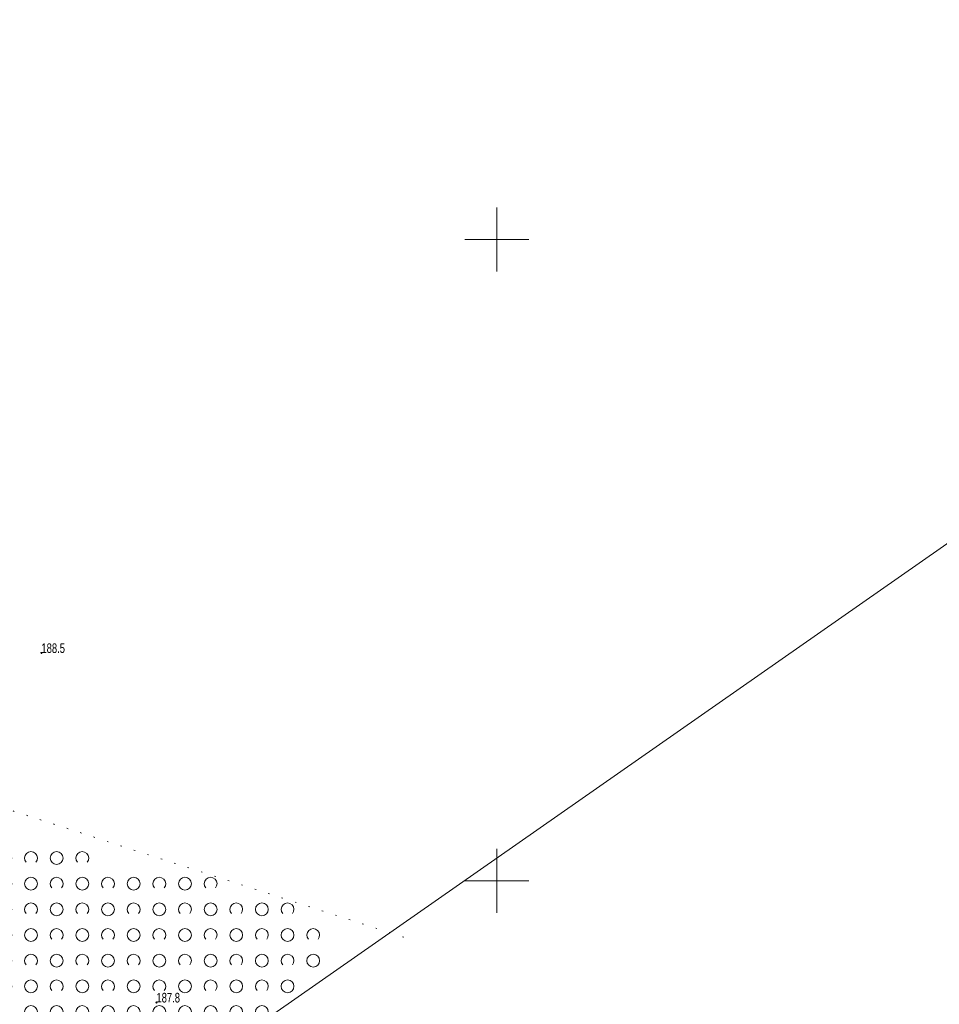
# Model space of a CAD drawing. Header units: millimetres. Extents: x 1024 to 29474, y -14562 to 6512.
# Tile 48 of 83: x 21680 to 21752, y 3005 to 3082. Entities that reach past the tile are written whole.
import ezdxf

# ---------------------------------------------------------------- set-up
doc = ezdxf.new("R2010")
doc.units = ezdxf.units.MM
for name, pattern in [('1', [0]), ('2_14', [1, 0, -1]), ('2_OTZK', [1.5, 1, -0.5]), ('EGDE', [0])]:
    doc.linetypes.add(name, pattern=pattern)
for name, color, linetype, lineweight in [('D.O. Pobocze', 43, 'Continuous', 13), ('Dzialki', 7, 'EGDE', 18), ('OTR_T_1', 7, 'Continuous', 18), ('OTZ_L_1', 7, '2_OTZK', 18), ('Podzial_sekcyjny_krzyze', 7, '1', 18)]:
    doc.layers.add(name, color=color, linetype=linetype, lineweight=lineweight)
doc.styles.get("Standard").update_dxf_attribs({"font": 'arial.ttf'})

# ---------------------------------------------------------------- blocks, each defined once
blk = doc.blocks.new('2_OTRN')
at = {"linetype": 'Continuous'}
blk.add_circle((0, 0), 0.045, dxfattribs=at)
blk = doc.blocks.new('2_OTZK')
at = {"linetype": 'Continuous'}
for centre in [(-1, 1), (1, -1)]:
    blk.add_circle(centre, 0.5, dxfattribs=at)
for centre, start, end in [((1, 1), 318.59038, 221.40962), ((-1, -1), 318.70311, 221.29689)]:
    blk.add_arc(centre, 0.5, start, end, dxfattribs=at)
blk = doc.blocks.new('Wykno-Rudnik')
at = {"layer": 'Dzialki'}
blk.add_line((5947.192, 3284.142), (5526.342, 2990.122), dxfattribs=at)
at = {"layer": 'OTZ_L_1', "linetype": '2_14'}
blk.add_line((5514.902, 3023.902), (5557.542, 3010.132), dxfattribs=at)
at = {"layer": 'Podzial_sekcyjny_krzyze'}
for p, q in [((5564.122, 3062.242), (5564.122, 3067.242)), ((5561.622, 3064.742), (5566.622, 3064.742)), ((5564.122, 3012.242), (5564.122, 3017.242)), ((5561.622, 3014.742), (5566.622, 3014.742))]:
    blk.add_line(p, q, dxfattribs=at)
at = {"layer": 'OTR_T_1'}
for p in [(5528.627, 3032.503), (5537.592, 3005.252)]:
    blk.add_blockref('2_OTRN', p, dxfattribs=at)
at = {"layer": 'OTZ_L_1'}
for p in [(5526.812, 3015.512), (5530.812, 3015.512), (5528.812, 3013.512), (5532.812, 3013.512), (5536.812, 3013.512), (5540.812, 3013.512), (5526.812, 3011.512), (5530.812, 3011.512), (5534.812, 3011.512), (5538.812, 3011.512), (5542.812, 3011.512), (5546.812, 3011.512), (5528.812, 3009.512), (5532.812, 3009.512), (5536.812, 3009.512), (5540.812, 3009.512), (5544.812, 3009.512), (5548.812, 3009.512), (5526.812, 3007.512), (5530.812, 3007.512), (5534.812, 3007.512), (5538.812, 3007.512), (5542.812, 3007.512), (5546.812, 3007.512), (5528.812, 3005.512), (5532.812, 3005.512), (5536.812, 3005.512), (5540.812, 3005.512), (5544.812, 3005.512)]:
    blk.add_blockref('2_OTZK', p, dxfattribs=at)
at = {"layer": 'OTR_T_1', "lineweight": 9, "width": 0.7}
for s, p in [('188.5', (5528.627, 3032.503)), ('187.8', (5537.592, 3005.252))]:
    blk.add_text(s, height=0.75, dxfattribs=at).set_placement(p)

msp = doc.modelspace()

# ---------------------------------------------------------------- hatches: boundary and pattern name
at = {"layer": 'D.O. Pobocze'}
h = msp.add_hatch(dxfattribs=at)
h.set_pattern_fill('GRAVL1', color=256, scale=0.03, style=2)
h.set_pattern_definition([(228.0128, (12153.590734, 0.762), (-6.0959986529, -6.8580010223), [0.10251643, -10.149145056]), (184.9697, (12153.522154, 0.6858), (9.14400080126, 0.76199337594), [0.175921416, -17.41621485]), (132.5104, (12153.346894, 0.67056), (7.61999292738, -8.3820066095), [0.124044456, -12.280416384]), (267.2737, (12153.049714, 0.48006), (0.76199696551, 15.24000022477), [0.160201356, -15.859931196]), (292.8337, (12153.042094, 0.32004), (-3.81000754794, 9.14399726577), [0.15709011, -15.551942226]), (357.2737, (12153.103054, 0.17526), (-15.24000022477, 0.76199696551), [0.160201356, -15.859931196]), (37.6942, (12153.263074, 0.16764), (-9.90600559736, -7.61999268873), [0.2118581, -20.97393494]), (72.2553, (12153.430714, 0.29718), (5.33400820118, 16.763997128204), [0.200015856, -19.8015766]), (121.4296, (12153.491674, 0.48768), (-6.09600627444, 9.90599621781), [0.1607439, -15.913663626]), (175.2364, (12153.407854, 0.62484), (8.3820007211, -0.7619935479), [0.183513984, -8.992181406]), (222.3974, (12153.224974, 0.64008), (-9.14400560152, -8.381993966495), [0.237323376, -23.49503175]), (138.8141, (12153.804094, 0.47244), (-5.33400224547, 4.57199795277), [0.08100136, -8.01916913]), (171.4692, (12153.743134, 0.52578), (9.90599869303, -1.52400602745), [0.154104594, -15.25639138]), (225, (12153.59073, 0.54864), (-1e-16, -0.762000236), [0.1077628, -0.969867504]), (203.1986, (12153.53739, 0.64008), (3.8099997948, 1.5240010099), [0.058032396, -5.74518663]), (291.8014, (12153.48405, 0.61722), (-0.7619999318, 2.286000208), [0.082069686, -4.021426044]), (30.9638, (12153.51453, 0.54102), (2.285998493, 1.5240018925), [0.1332959, -4.309889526]), (161.5651, (12153.62883, 0.6096), (1.524000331, -0.761998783), [0.09638614, -2.313269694]), (16.3895, (12153.042094, 0.61722), (7.62000167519, 2.28599444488), [0.1350264, -13.36764789]), (70.3462, (12153.171634, 0.65532), (-3.0479963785, -8.38200162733), [0.11327968, -11.214664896]), (293.1986, (12153.62883, 0.762), (-1.5240010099, 3.8099997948), [0.11606403, -5.687154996]), (343.6105, (12153.674554, 0.65532), (-7.62000167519, 2.28599444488), [0.1350264, -13.36764789]), (339.444, (12153.04209, 0.14478), (-3.81000140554, 1.5239969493), [0.13021056, -6.38032049]), (294.7751, (12153.164014, 0.09906), (-3.8099940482, 8.38200260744), [0.109101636, -10.801077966]), (66.8014, (12153.63645, 0), (1.5240010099, 3.8099997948), [0.11606403, -5.687154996]), (17.354, (12153.682174, 0.10668), (-9.90600153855, -3.04799581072), [0.12773482, -12.64571309]), (69.444, (12153.26307, 0), (-1.5239969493, -3.81000140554), [0.06510528, -6.44542577]), (101.3099, (12153.59073, 0), (-0.7619981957, 3.0480005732), [0.03885438, -3.8465981]), (165.9638, (12153.58311, 0.0381), (2.286000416, -0.7619985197), [0.15709011, -2.9847159]), (186.009, (12153.430714, 0.0762), (7.61999981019, 0.76199947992), [0.1455801, -14.412409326]), (303.6901, (12153.51453, 0.47244), (-0.762001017, 1.523999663), [0.109897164, -2.6375327]), (353.1572, (12153.575494, 0.381), (12.953999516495, -1.52400609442), [0.19186703, -18.994803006]), (60.9454, (12153.765994, 0.35814), (-3.0480000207, -5.33400029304), [0.07845247, -7.76681759]), (90, (12153.8041, 0.4267), (-0.762, 0.762), [0.04572, -0.71628]), (120.2564, (12153.415474, 0.09906), (3.04799610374, -5.33400187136), [0.10586009, -10.48018224]), (48.0128, (12153.362134, 0.1905), (6.0959986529, 6.8580010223), [0.205032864, -10.046628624]), (0, (12153.4993, 0.3429), (0.762, 0.762), [0.19812, -0.56388]), (325.3048, (12153.697414, 0.3429), (-7.61999562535, 5.3340065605), [0.12048287, -11.92779479]), (254.0546, (12153.79647, 0.27432), (-0.7619999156, -3.0480000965), [0.110948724, -5.436495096]), (207.646, (12153.765994, 0.16764), (-14.47799680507, -7.62000587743), [0.18064353, -17.88373919]), (175.4261, (12153.605974, 0.08382), (-9.90600042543, 0.761996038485), [0.19110884, -18.91975439])])
h.paths.add_polyline_path([(21595.052, 3068.501), (21595.525, 3067.76), (21628.74, 3068.373, -0.285927), (21648.935, 3056.308), (21648.96, 3056.26), (21653.744, 3047.399, -0.003632), (21654.236, 3046.472), (21655.08, 3046.472, 0.004969), (21654.404, 3047.755), (21649.62, 3056.616), (21649.601, 3056.651, 0.285927), (21628.726, 3069.123)])
h.paths.add_polyline_path([(21654.236, 3046.472, -0.051874), (21659.738, 3032.57), (21663.695, 3018.449, -0.012912), (21668.086, 3001.063), (21671.75, 2984.801), (21672.317, 2985.697), (21668.818, 3001.228, 0.012912), (21664.417, 3018.652), (21660.46, 3032.772, 0.050533), (21655.08, 3046.472)])
h.paths.add_polyline_path([(21659.548, 3046.472, -0.043881), (21664.312, 3033.851), (21668.269, 3019.731, -0.012912), (21672.72, 3002.107), (21675.995, 2987.571), (21676.891, 2987.004), (21673.452, 3002.272, 0.012912), (21668.991, 3019.933), (21665.034, 3034.054, 0.042719), (21660.38, 3046.472)])
h.paths.add_polyline_path([(21677.513, 2980.83), (21678.205, 2977.758, 0.016129), (21682.222, 2962.275), (21685.563, 2950.917), (21688.609, 2941.382), (21689.258, 2941.55), (21686.281, 2951.133), (21682.942, 2962.487, -0.016129), (21678.937, 2977.923), (21678.08, 2981.726)])
h.paths.add_polyline_path([(21659.548, 3046.472), (21660.38, 3046.472, 0.012766), (21658.584, 3050.012), (21654.06, 3058.391, -0.267667), (21654.848, 3060.497), (21654.416, 3061.112, 0.284896), (21653.345, 3058.137), (21657.924, 3049.656, -0.011607)])
h.paths.add_polyline_path([(21675.995, 2987.571), (21677.513, 2980.83), (21678.08, 2981.726), (21678.196, 2981.91), (21679.186, 2982.133), (21678.874, 2984.382), (21679.129, 2987.252), (21677.19, 2986.815), (21676.891, 2987.004)])
edge = h.paths.add_edge_path()
edge.add_line((21673.572, 2976.714), (21672.937, 2979.529))
edge.add_line((21672.937, 2979.529), (21673.824, 2978.969))
edge.add_line((21673.824, 2978.969), (21673.832, 2978.964))
edge.add_line((21673.832, 2978.964), (21674.303, 2976.879))
edge.add_arc((21920.142, 3032.26), 252, 192.69529, 194.54339)
edge.add_line((21676.217, 2968.98), (21675.491, 2968.791))
edge.add_arc((21920.142, 3032.26), 252.75, 192.69529, 194.54339, ccw=False)

# ---------------------------------------------------------------- block references
msp.add_blockref('Wykno-Rudnik', (16153.042, 0))

doc.saveas('drawing.dxf')
